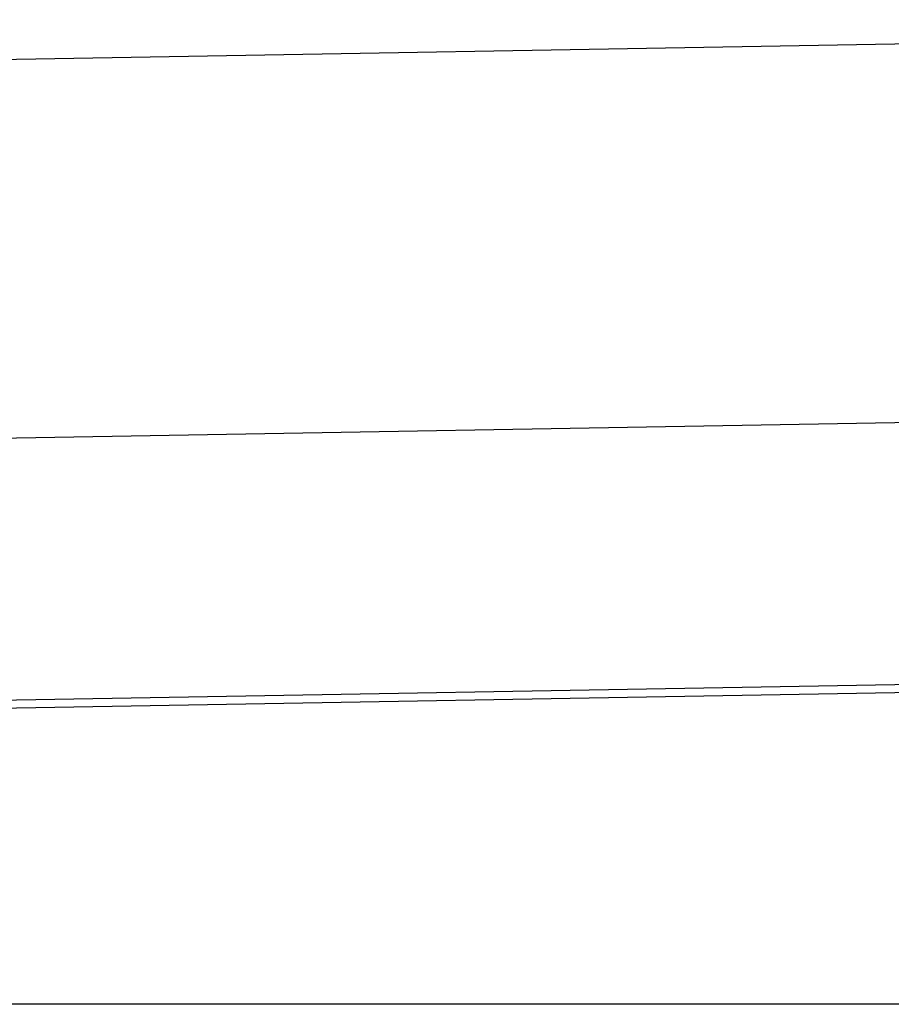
# Model space of a CAD drawing. Header units: millimetres. Extents: x 0 to 420, y 0 to 297.
# Tile 18 of 23: x 301.16 to 305.28, y 196.24 to 200.89. Entities that reach past the tile are written whole.
import ezdxf

# ---------------------------------------------------------------- set-up
doc = ezdxf.new("R2010")
doc.units = ezdxf.units.MM

msp = doc.modelspace()

# ---------------------------------------------------------------- linework, layer by layer
at = {"color": 7, "linetype": 'Continuous', "lineweight": 25}
for p, q in [((311.89852, 200.8892), (298.58158, 200.65675)), ((311.18446, 199.08868), (299.35804, 198.88225)), ((299.75155, 197.65313), (310.8341, 197.84657)), ((299.75221, 197.61514), (310.83476, 197.80859)), ((310.90684, 196.24008), (299.73151, 196.24008))]:
    msp.add_line(p, q, dxfattribs=at)

doc.saveas('drawing.dxf')
